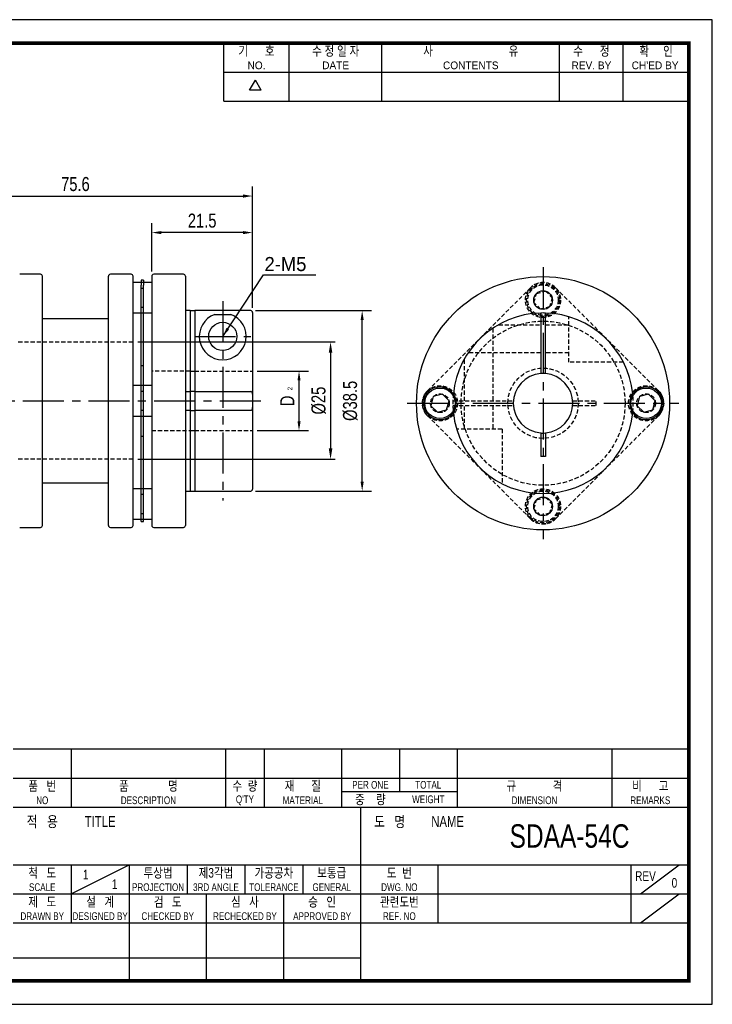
# Model space of a CAD drawing. Header units: millimetres. Extents: x 0 to 297, y 0 to 210.
# Tile 3 of 3: x 149 to 297, y 0 to 210. Entities that reach past the tile are written whole.
import ezdxf
from ezdxf.enums import TextEntityAlignment as Align

# ---------------------------------------------------------------- set-up
doc = ezdxf.new("R2010")
doc.units = ezdxf.units.MM
doc.header["$LTSCALE"] = 7
for name, pattern in [('CENTER', [2, 1.25, -0.25, 0.25, -0.25]), ('DASHED', [0.75, 0.5, -0.25]), ('HIDDEN2', [0.1875, 0.125, -0.0625])]:
    doc.linetypes.add(name, pattern=pattern)
doc.layers.get('0').update_dxf_attribs({"linetype": 'CONTINUOUS'})
doc.layers.get('Defpoints').update_dxf_attribs({"linetype": 'CONTINUOUS'})
for name, color, linetype in [('BM', 2, 'CONTINUOUS'), ('CT', 1, 'CENTER'), ('D', 7, 'CONTINUOUS'), ('DIM', 7, 'CONTINUOUS'), ('HD', 4, 'DASHED')]:
    doc.layers.add(name, color=color, linetype=linetype)
doc.styles.get("Standard").update_dxf_attribs({"font": 'Gulim.ttf', "width": 0.8, "height": 3})
doc.dimstyles.new('LIM', dxfattribs={"dimtxt": 2, "dimasz": 2, "dimexe": 2, "dimexo": 1, "dimgap": 1, "dimtad": 1, "dimdec": 3, "dimzin": 9, "dimdsep": 46, "dimtxsty": 'Standard', "dimcen": 3, "dimclrd": 1, "dimclre": 1, "dimadec": 0, "dimazin": 0, "dimtfac": 1, "dimtdec": 3, "dimtmove": 0, "dimatfit": 3, "dimfxl": 0, "dimtolj": 1, "dimtzin": 0, "dimarcsym": 0})
doc.dimstyles.get("Standard").update_dxf_attribs({"dimtxt": 0.18, "dimasz": 0.18, "dimexe": 0.18, "dimexo": 0.0625, "dimgap": 0.09, "dimtad": 0, "dimtih": 1, "dimtoh": 1, "dimdec": 4, "dimzin": 0, "dimdsep": 46, "dimtxsty": 'Standard', "dimcen": 0.09, "dimadec": 0, "dimazin": 0, "dimtfac": 1, "dimtdec": 4, "dimtofl": 0, "dimtmove": 0, "dimatfit": 3, "dimfxl": 0, "dimtolj": 1, "dimtzin": 0, "dimarcsym": 0})

# ---------------------------------------------------------------- blocks, each defined once
blk = doc.blocks.new('*D49')
at = {"layer": 'Defpoints', "color": 0}
for p in [(198.87, 172.39), (123.27, 147.5), (198.87, 147.55)]:
    blk.add_point(p, dxfattribs=at)
at = {"layer": 'DIM', "color": 1, "lineweight": -2}
for p, q in [((123.27, 148.5), (123.27, 174.39)), ((198.87, 148.55), (198.87, 174.39)), ((125.27, 172.39), (196.87, 172.39))]:
    blk.add_line(p, q, dxfattribs=at)
at = {"layer": 'DIM', "color": 1}
for points in [[(125.27, 172.72), (125.27, 172.05), (123.27, 172.39)], [(196.87, 172.72), (196.87, 172.05), (198.87, 172.39)]]:
    blk.add_solid(points, dxfattribs=at)
at = {"layer": 'DIM', "color": 0, "insert": (161.07, 174.93), "char_height": 3, "attachment_point": 5}
blk.add_mtext('\\A1;75.6', dxfattribs=at)
blk = doc.blocks.new('*D52')
at = {"layer": 'Defpoints', "color": 0}
for p in [(177.37, 164.59), (177.37, 155.3), (198.87, 147.55)]:
    blk.add_point(p, dxfattribs=at)
at = {"layer": 'DIM', "color": 1, "lineweight": -2}
for p, q in [((177.37, 156.3), (177.37, 166.59)), ((198.87, 148.55), (198.87, 166.59)), ((196.87, 164.59), (179.37, 164.59))]:
    blk.add_line(p, q, dxfattribs=at)
at = {"layer": 'DIM', "color": 1}
for points in [[(179.37, 164.92), (179.37, 164.26), (177.37, 164.59)], [(196.87, 164.92), (196.87, 164.26), (198.87, 164.59)]]:
    blk.add_solid(points, dxfattribs=at)
at = {"layer": 'DIM', "color": 0, "insert": (188.12, 167.13), "char_height": 3, "attachment_point": 5}
blk.add_mtext('\\A1;21.5', dxfattribs=at)
blk = doc.blocks.new('*D53')
at = {"layer": 'Defpoints', "color": 0}
for p in [(198.47, 147.95), (222.27, 147.95), (198.47, 109.45)]:
    blk.add_point(p, dxfattribs=at)
at = {"layer": 'DIM', "color": 1, "lineweight": -2}
for p, q in [((199.47, 147.95), (224.27, 147.95)), ((222.27, 111.45), (222.27, 145.95)), ((199.47, 109.45), (224.27, 109.45))]:
    blk.add_line(p, q, dxfattribs=at)
at = {"layer": 'DIM', "color": 1}
for points in [[(221.93, 145.95), (222.6, 145.95), (222.27, 147.95)], [(221.93, 111.45), (222.6, 111.45), (222.27, 109.45)]]:
    blk.add_solid(points, dxfattribs=at)
at = {"layer": 'DIM', "color": 0, "insert": (219.73, 128.7), "char_height": 3, "attachment_point": 5, "rotation": 90}
blk.add_mtext('\\A1;%%c38.5', dxfattribs=at)
blk = doc.blocks.new('*D54')
at = {"layer": 'Defpoints', "color": 0}
for p in [(198.87, 135.05), (208.79, 135.05), (198.87, 122.35)]:
    blk.add_point(p, dxfattribs=at)
at = {"layer": 'DIM', "color": 1, "lineweight": -2}
for p, q in [((199.87, 135.05), (210.79, 135.05)), ((208.79, 124.35), (208.79, 133.05)), ((199.87, 122.35), (210.79, 122.35))]:
    blk.add_line(p, q, dxfattribs=at)
at = {"layer": 'DIM', "color": 1}
for points in [[(208.46, 133.05), (209.13, 133.05), (208.79, 135.05)], [(208.46, 124.35), (209.13, 124.35), (208.79, 122.35)]]:
    blk.add_solid(points, dxfattribs=at)
at = {"layer": 'DIM', "color": 0, "insert": (206.29, 128.7), "char_height": 3, "attachment_point": 5, "rotation": 90}
blk.add_mtext('\\A1;D', dxfattribs=at)
blk = doc.blocks.new('*D56')
at = {"layer": 'D', "color": 1, "lineweight": -2}
for p, q in [((174.37, 141.26), (216.52, 141.26)), ((215.52, 138.96), (215.52, 118.56)), ((174.37, 116.26), (216.52, 116.26))]:
    blk.add_line(p, q, dxfattribs=at)
at = {"layer": 'D', "color": 1}
for points in [[(215.14, 138.96), (215.91, 138.96), (215.52, 141.26)], [(215.14, 118.56), (215.91, 118.56), (215.52, 116.26)]]:
    blk.add_solid(points, dxfattribs=at)
at = {"layer": 'Defpoints', "color": 0}
for p in [(173.37, 141.26), (173.37, 116.26), (215.52, 116.26)]:
    blk.add_point(p, dxfattribs=at)
at = {"layer": 'D', "insert": (212.99, 128.76), "char_height": 3, "attachment_point": 5, "rotation": 90}
blk.add_mtext('\\A1;%%C25', dxfattribs=at)

msp = doc.modelspace()

# ---------------------------------------------------------------- linework, layer by layer
for p, q in [((192.71392, 192.64074), (192.71392, 205)), ((206.72109, 192.64074), (206.72109, 205)), ((226.49591, 192.64074), (226.49591, 205)), ((264.39765, 192.64074), (264.39765, 205)), ((277.99284, 192.64074), (277.99284, 205)), ((192.71392, 198.82037), (291.58802, 198.82037)), ((198.25647, 194.97648), (199.49239, 197.11716)), ((200.72832, 194.97648), (199.49239, 197.11716)), ((200.72832, 194.97648), (198.25647, 194.97648)), ((192.71392, 192.64074), (291.58802, 192.64074)), ((292, 54.43705), (147.8086, 54.43705)), ((160.16787, 54.43705), (160.16787, 42.07779)), ((193.1259, 54.43705), (193.1259, 42.07779)), ((201.36541, 54.43705), (201.36541, 42.07779)), ((217.84443, 54.43705), (217.84443, 42.07779)), ((230.20369, 54.43705), (230.20369, 45.37359)), ((242.56295, 54.43705), (242.56295, 42.07779)), ((275.52098, 54.43705), (275.52098, 42.07779)), ((147.8086, 48.25742), (292, 48.25742)), ((217.84443, 45.37359), (242.56295, 45.37359)), ((147.8086, 42.07779), (292, 42.07779)), ((221.96418, 5), (221.96418, 42.07779)), ((147.8086, 29.71852), (292, 29.71852)), ((160.16787, 23.53889), (172.52713, 29.71852)), ((160.16787, 29.71852), (160.16787, 17.35926)), ((172.52713, 29.71852), (172.52713, 5)), ((184.88639, 29.71852), (184.88639, 23.53889)), ((197.24565, 29.71852), (197.24565, 23.53889)), ((209.60492, 29.71852), (209.60492, 23.53889)), ((238.4432, 29.71852), (238.4432, 17.35926)), ((279.64074, 29.71852), (279.64074, 17.35926)), ((281.70061, 23.53889), (289.94012, 29.71852)), ((147.8086, 23.53889), (221.96418, 23.53889)), ((189.00615, 23.53889), (189.00615, 5)), ((205.48516, 23.53889), (205.48516, 5)), ((221.96418, 23.53889), (292, 23.53889)), ((281.70061, 17.35926), (289.94012, 23.53889)), ((147.8086, 17.35926), (292, 17.35926)), ((147.8086, 9.87984), (221.96418, 9.87984))]:
    msp.add_line(p, q)
msp.add_lwpolyline([(297, 210), (0, 210), (0, 0), (297, 0)], close=True)
msp.add_lwpolyline([(292, 205, 0.8, 0.8, 0), (5, 205, 0.8, 0.8, 0), (5, 5, 0.8, 0.8, 0), (292, 5, 0.8, 0.8, 0)], format="xyseb", close=True)
at = {"layer": 'BM', "linetype": 'Continuous'}
for p, q in [((153.62237, 155.70386), (149.17237, 155.70386)), ((172.97237, 155.70386), (168.52237, 155.70386)), ((184.13903, 155.70386), (177.77237, 155.70386)), ((154.02237, 102.10386), (154.02237, 155.30386)), ((168.12237, 102.10386), (168.12237, 155.30386)), ((173.37237, 102.10386), (173.37237, 155.30386)), ((175.12237, 153.95386), (173.37237, 153.95386)), ((175.62237, 154.45386), (175.12237, 154.45386)), ((175.12237, 154.45386), (175.12237, 153.35551)), ((175.12237, 131.35551), (175.12237, 153.35551)), ((175.62237, 154.45386), (175.62237, 153.35551)), ((177.37237, 153.95386), (175.62237, 153.95386)), ((175.62237, 131.35551), (175.62237, 153.35551)), ((177.37237, 155.30386), (177.37237, 102.10386)), ((184.53903, 155.30386), (184.53903, 102.10386)), ((173.37237, 147.45386), (175.12237, 147.45386)), ((175.62237, 147.45386), (177.37237, 147.45386)), ((185.53903, 147.95386), (184.53903, 147.95386)), ((185.53903, 147.95386), (185.53903, 130.72629)), ((185.53903, 147.95386), (186.53903, 147.95386)), ((198.47237, 147.95386), (186.53903, 147.95386)), ((186.53903, 147.95386), (186.53903, 130.72629)), ((190.79479, 147.15142), (194.21994, 147.15142)), ((198.87237, 147.55372), (198.87237, 130.11505)), ((260.37065, 147.03724), (260.37065, 147.43738)), ((260.37065, 147.03724), (260.37065, 134.52416)), ((261.37065, 147.43738), (261.37065, 147.03724)), ((261.37065, 134.52416), (261.37065, 147.03724)), ((168.12237, 146.20386), (154.02237, 146.20386)), ((168.12237, 146.20386), (165.29263, 146.20386)), ((185.53903, 135.05386), (186.53903, 135.05386)), ((175.12237, 131.95386), (173.37237, 131.95386)), ((175.12237, 126.05221), (175.12237, 131.35551)), ((177.37237, 131.95386), (175.62237, 131.95386)), ((175.62237, 126.05221), (175.62237, 131.35551)), ((184.53903, 130.72629), (185.53903, 130.72629)), ((185.53903, 130.72629), (185.53903, 126.68143)), ((186.53903, 130.72629), (198.47237, 130.72629)), ((186.53903, 130.72629), (186.53903, 126.68143)), ((198.87237, 130.11505), (198.87237, 127.29268)), ((237.45643, 129.60809), (236.93879, 127.67624)), ((239.38828, 130.12573), (237.45643, 129.60809)), ((240.8025, 128.71151), (239.38828, 130.12573)), ((240.28486, 126.77966), (240.8025, 128.71151)), ((281.45643, 129.60809), (280.93879, 127.67624)), ((283.38828, 130.12573), (281.45643, 129.60809)), ((284.8025, 128.71151), (283.38828, 130.12573)), ((284.28486, 126.77966), (284.8025, 128.71151)), ((175.12237, 104.05221), (175.12237, 126.05221)), ((175.62237, 104.05221), (175.62237, 126.05221)), ((185.53903, 126.68143), (184.53903, 126.68143)), ((185.53903, 126.68143), (185.53903, 109.45386)), ((198.47237, 126.68143), (186.53903, 126.68143)), ((186.53903, 126.68143), (186.53903, 109.45386)), ((198.87237, 127.29268), (198.87237, 109.85386)), ((236.93879, 127.67624), (238.35301, 126.26202)), ((238.35301, 126.26202), (240.28486, 126.77966)), ((280.93879, 127.67624), (282.35301, 126.26202)), ((282.35301, 126.26202), (284.28486, 126.77966)), ((173.37237, 125.45386), (175.12237, 125.45386)), ((175.62237, 125.45386), (177.37237, 125.45386)), ((185.53903, 122.35386), (186.53903, 122.35386)), ((260.37065, 121.86359), (260.37065, 116.84782)), ((261.37065, 121.86359), (261.37065, 116.84782)), ((261.37065, 116.84782), (260.37065, 116.84782)), ((154.02237, 111.20386), (168.12237, 111.20386)), ((165.29263, 111.20386), (168.12237, 111.20386)), ((175.12237, 109.95386), (173.37237, 109.95386)), ((177.37237, 109.95386), (175.62237, 109.95386)), ((184.53903, 109.45386), (185.53903, 109.45386)), ((185.53903, 109.45386), (186.53903, 109.45386)), ((186.53903, 109.45386), (198.47237, 109.45386)), ((173.37237, 103.45386), (175.12237, 103.45386)), ((175.12237, 102.95386), (175.12237, 104.05221)), ((175.12237, 102.95386), (175.62237, 102.95386)), ((175.62237, 102.95386), (175.62237, 104.05221)), ((175.62237, 103.45386), (177.37237, 103.45386)), ((149.17237, 101.70386), (153.62237, 101.70386)), ((168.52237, 101.70386), (172.97237, 101.70386)), ((177.77237, 101.70386), (184.13903, 101.70386))]:
    msp.add_line(p, q, dxfattribs=at)
at = {"layer": 'BM', "linetype": 'HIDDEN2'}
for p, q in [((186.53903, 130.72629), (185.53903, 130.72629)), ((185.53903, 126.68143), (186.53903, 126.68143))]:
    msp.add_line(p, q, dxfattribs=at)
at = {"layer": 'BM', "linetype": 'Continuous'}
for centre, radius in [((260.87065, 128.19388), 27), ((260.87065, 128.19388), 27), ((260.87065, 150.19388), 2), ((260.87065, 150.19388), 2), ((192.50737, 142.45386), 3), ((238.87065, 128.19388), 3.25), ((282.87065, 128.19388), 3.25), ((260.87065, 106.19388), 2), ((260.87065, 106.19388), 2)]:
    msp.add_circle(centre, radius, dxfattribs=at)
for centre, radius, start, end in [((153.62237, 155.30386), 0.4, 0, 90), ((168.52237, 155.30386), 0.4, 90, 180), ((172.97237, 155.30386), 0.4, 0, 90), ((177.77237, 155.30386), 0.4, 90, 180), ((184.13903, 155.30386), 0.4, 0, 90), ((192.50737, 142.45386), 5, 110.0302087, 69.9697913), ((198.4723, 147.55379), 0.40007, 359.9899897, 89.9902661), ((260.87065, 128.19388), 19.25, 91.4883695, 173.9693092), ((260.87065, 128.19388), 19.25, 88.5116305, 91.4883695), ((260.87065, 128.19388), 19.25, 6.0306908, 88.5116305), ((260.87065, 128.19388), 6.35, 94.5161536, 265.4838464), ((260.87065, 128.19388), 6.35, 85.4838464, 94.5161536), ((260.87065, 128.19388), 6.35, 274.5161536, 85.4838464), ((238.87065, 128.19388), 3.5, 35.298512, 324.701488), ((238.87065, 128.19388), 3.5, 23.7781299, 35.298512), ((282.87065, 128.19388), 3.5, 144.701488, 156.2218701), ((282.87065, 128.19388), 3.5, 215.298512, 144.701488), ((238.87065, 128.19388), 3.5, 336.2218701, 23.7781299), ((282.87065, 128.19388), 3.5, 156.2218701, 203.7781299), ((238.87065, 128.19388), 3.5, 324.701488, 336.2218701), ((260.87065, 128.19388), 19.25, 186.0306908, 353.9693092), ((282.87065, 128.19388), 3.5, 203.7781299, 215.298512), ((260.87065, 128.19388), 6.35, 265.4838464, 274.5161536), ((198.47237, 109.85386), 0.4, 270, 0), ((153.62237, 102.10386), 0.4, 270, 0), ((168.52237, 102.10386), 0.4, 180, 270), ((172.97237, 102.10386), 0.4, 270, 0), ((177.77237, 102.10386), 0.4, 180, 270), ((184.13903, 102.10386), 0.4, 270, 0)]:
    msp.add_arc(centre, radius, start, end, dxfattribs=at)
at = {"layer": 'BM', "linetype": 'HIDDEN2'}
for centre, radius, start, end in [((282.87065, 128.19388), 3.5, 144.701488, 156.2218701), ((260.87065, 128.19388), 19.25, 353.9693092, 6.0306908), ((282.87065, 128.19388), 3.5, 203.7781299, 207.9824531), ((260.87065, 106.19388), 3.75, 225, 315)]:
    msp.add_arc(centre, radius, start, end, dxfattribs=at)
at = {"layer": 'BM', "linetype": 'Continuous'}
for points, knots in [([(198.87237, 130.11505), (198.87237, 130.25108), (198.85664, 130.38231), (198.76975, 130.56004), (198.72976, 130.61476), (198.61995, 130.69842), (198.548, 130.72629), (198.47237, 130.72629)], [0, 0, 0, 0, 0.5, 0.5, 0.75, 0.75, 1, 1, 1, 1]), ([(198.47237, 126.68143), (198.54796, 126.68143), (198.61952, 126.70905), (198.7297, 126.79284), (198.7696, 126.84761), (198.82708, 126.96471), (198.8454, 127.02863), (198.86792, 127.1583), (198.87237, 127.22476), (198.87237, 127.29268)], [0, 0, 0, 0, 0.25, 0.25, 0.5, 0.5, 0.75, 0.75, 1, 1, 1, 1])]:
    msp.add_open_spline(points, degree=3, knots=knots, dxfattribs=at)
at = {"layer": 'CT'}
for p, q in [((260.87065, 157.19388), (260.87065, 99.19388)), ((192.5057, 149.94737), (192.5057, 107.45386)), ((121.87237, 128.70386), (200.87237, 128.70386)), ((231.87065, 128.19388), (289.87065, 128.19388))]:
    msp.add_line(p, q, dxfattribs=at)
at = {"layer": 'D', "color": 1, "linetype": 'CENTER'}
msp.add_line((186.5077, 142.45386), (198.5077, 142.45386), dxfattribs=at)
at = {"layer": 'HD', "linetype": 'HIDDEN2'}
for p, q in [((175.62237, 153.95386), (175.12237, 153.95386)), ((175.62237, 152.70386), (175.12237, 152.70386)), ((258.219, 152.84553), (236.219, 130.84553)), ((258.93879, 149.67624), (259.45643, 151.60809)), ((259.45643, 151.60809), (261.38828, 152.12573)), ((261.38828, 152.12573), (262.8025, 150.71151)), ((285.5223, 130.84553), (263.5223, 152.84553)), ((260.35301, 148.26202), (258.93879, 149.67624)), ((262.8025, 150.71151), (262.28486, 148.77966)), ((175.12237, 148.70386), (175.62237, 148.70386)), ((175.12237, 147.45386), (175.62237, 147.45386)), ((262.28486, 148.77966), (260.35301, 148.26202)), ((251.38381, 144.94388), (260.37065, 144.94388)), ((261.37065, 144.94388), (266.37065, 144.94388)), ((266.37065, 136.94388), (266.37065, 146.64144)), ((250.12065, 144.15893), (250.12065, 128.69388)), ((173.37237, 141.25511), (148.77237, 141.25511)), ((260.37065, 138.94388), (244.90559, 138.94388)), ((266.37065, 138.94388), (261.37065, 138.94388)), ((244.12065, 128.69388), (244.12065, 137.68071)), ((278.00964, 136.94388), (266.37065, 136.94388)), ((175.62237, 136.20386), (175.12237, 136.20386)), ((185.53903, 135.05386), (177.37237, 135.05386)), ((186.53903, 135.05386), (198.87237, 135.05386)), ((175.62237, 131.95386), (175.12237, 131.95386)), ((175.62237, 130.70386), (175.12237, 130.70386)), ((241.62714, 128.69388), (254.54036, 128.69388)), ((267.20093, 128.69388), (272.2167, 128.69388)), ((272.2167, 127.69388), (272.2167, 128.69388)), ((175.12237, 126.70386), (175.62237, 126.70386)), ((241.62714, 127.69388), (254.54036, 127.69388)), ((244.12065, 122.69388), (244.12065, 127.69388)), ((250.12065, 127.69388), (250.12065, 122.69388)), ((267.20093, 127.69388), (272.2167, 127.69388)), ((175.12237, 125.45386), (175.62237, 125.45386)), ((236.219, 125.54223), (258.219, 103.54223)), ((263.5223, 103.54223), (285.5223, 125.54223)), ((177.37237, 122.35386), (185.53903, 122.35386)), ((186.53903, 122.35386), (198.87237, 122.35386)), ((252.12065, 122.69388), (242.42308, 122.69388)), ((252.12065, 122.69388), (252.12065, 111.05488)), ((175.12237, 121.20386), (175.62237, 121.20386)), ((173.37237, 116.25514), (148.77237, 116.25514)), ((175.62237, 109.95386), (175.12237, 109.95386)), ((175.62237, 108.70386), (175.12237, 108.70386)), ((258.93879, 105.67624), (259.45643, 107.60809)), ((259.45643, 107.60809), (261.38828, 108.12573)), ((261.38828, 108.12573), (262.8025, 106.71151)), ((260.35301, 104.26202), (258.93879, 105.67624)), ((262.8025, 106.71151), (262.28486, 104.77966)), ((175.12237, 104.70386), (175.62237, 104.70386)), ((175.12237, 103.45386), (175.62237, 103.45386)), ((262.28486, 104.77966), (260.35301, 104.26202))]:
    msp.add_line(p, q, dxfattribs=at)
for centre, radius in [((260.87065, 150.19388), 3.75), ((260.87065, 150.19388), 3.5), ((260.87065, 150.19388), 3.25), ((260.87065, 128.19388), 17.5), ((260.87065, 128.19388), 7.5), ((238.87065, 128.19388), 3.75), ((282.87065, 128.19388), 3.75), ((238.87065, 128.19388), 2), ((282.87065, 128.19388), 2), ((260.87065, 106.19388), 3.75), ((260.87065, 106.19388), 3.5), ((260.87065, 106.19388), 3.25)]:
    msp.add_circle(centre, radius, dxfattribs=at)
for centre, radius, start, end in [((260.87065, 150.19388), 3.75, 45, 135), ((238.87065, 128.19388), 3.75, 135, 225), ((260.87065, 128.19388), 19.25, 173.9693092, 186.0306908), ((282.87065, 128.19388), 3.75, 315, 45)]:
    msp.add_arc(centre, radius, start, end, dxfattribs=at)

# ---------------------------------------------------------------- texts
at = {"layer": 'D', "width": 0.8}
for s, height, p in [('기      호', 2.059877, (199.71751, 203.3521)), ('수 정 일 자', 2.059877, (216.6085, 203.3521)), ('사                           유', 2.0598771, (245.44678, 203.3521)), ('수      정', 2.059877, (271.19524, 203.3521)), ('확     인', 2.059877, (284.99642, 203.3521)), ('품   번', 2.059877, (153.98824, 46.60952)), ('품              명', 2.0598771, (176.64688, 46.60952)), ('수  량', 2.059877, (197.24565, 46.60952)), ('재      질', 2.059877, (209.60492, 46.60952)), ('PER ONE', 1.647902, (224.02406, 46.8155)), ('TOTAL', 1.647902, (236.38332, 46.8155)), ('규             격', 2.0598771, (259.04197, 46.60952)), ('비      고', 2.059877, (283.76049, 46.60952)), ('NO', 1.647902, (153.98824, 43.5197)), ('DESCRIPTION', 1.6479017, (176.64688, 43.5197)), ("Q'TY", 1.647902, (197.24565, 43.5197)), ('MATERIAL', 1.647902, (209.60492, 43.5197)), ('중    량', 2.059877, (224.02406, 43.72569)), ('WEIGHT', 1.647902, (236.38332, 43.72569)), ('DIMENSION', 1.647902, (259.04197, 43.5197)), ('REMARKS', 1.647902, (283.76049, 43.5197)), ('적   용', 2.307062, (153.98824, 38.98797)), ('TITLE', 2.307062, (166.3475, 38.98797)), ('도   명', 2.307062, (228.14381, 38.98797)), ('NAME', 2.307062, (240.50307, 38.98797)), ('SDAA-54C', 5, (266.52795, 35.89816)), ('척   도', 2.059877, (153.98824, 28.07062)), ('투상법', 2.059877, (178.70676, 28.07062)), ('제3각법', 2.059877, (191.06602, 28.07062)), ('가공공차', 2.059877, (203.42529, 28.07062)), ('보통급', 2.059877, (215.78455, 28.07062)), ('도  번', 2.059877, (230.20369, 28.07062)), ('1', 2.05988, (163.25768, 27.65865)), ('REV', 2.059877, (282.73055, 27.34967)), ('SCALE', 1.647902, (153.98824, 24.98081)), ('1', 2.05988, (169.43731, 25.59877)), ('PROJECTION', 1.647902, (178.70676, 24.98081)), ('3RD ANGLE', 1.647902, (191.06602, 24.98081)), ('TOLERANCE', 1.647902, (203.42529, 24.98081)), ('GENERAL', 1.647902, (215.78455, 24.98081)), ('DWG. NO', 1.647902, (230.20369, 24.98081)), ('0', 2.05988, (288.91018, 25.90775)), ('제   도', 2.059877, (153.98824, 21.89099)), ('설   계', 2.059877, (166.3475, 21.89099)), ('검   도', 2.059877, (180.76664, 21.89099)), ('심   사', 2.059877, (197.24565, 21.89099)), ('승   인', 2.059877, (213.72467, 21.89099)), ('관련도번', 2.059877, (230.20369, 21.89099)), ('REF. NO', 1.647902, (230.20369, 18.80118))]:
    msp.add_text(s, height=height, dxfattribs=at).set_placement(p, align=Align.MIDDLE)
at = {"layer": 'D'}
for s, p in [('NO.', (199.71751, 200.26228)), ('DATE', (216.6085, 200.26228)), ('CONTENTS', (245.44678, 200.26228)), ('REV. BY', (271.19524, 200.26228)), ("CH'ED BY", (284.79043, 200.26228))]:
    msp.add_text(s, height=1.647902, dxfattribs=at).set_placement(p, align=Align.MIDDLE)
at = {"layer": 'D', "width": 0.8}
for s, height, p in [('DRAWN BY', 1.647902, (153.98824, 17.97719)), ('DESIGNED BY', 1.6479017, (166.3475, 17.97719)), ('CHECKED BY', 1.647902, (180.76664, 17.97719)), ('RECHECKED BY', 1.6479017, (197.24565, 17.97719)), ('APPROVED BY', 1.6479017, (213.72467, 17.97719))]:
    msp.add_text(s, height=height, dxfattribs=at).set_placement(p, align=Align.CENTER)
at = {"layer": 'DIM'}
msp.add_text('2-M5', height=3, dxfattribs=at).set_placement((201.42475, 156.385))
at = {"layer": 'DIM', "insert": (206.36056, 130.94566), "char_height": 1, "width": 4.2, "attachment_point": 1, "rotation": 90}
msp.add_mtext('2', dxfattribs=at)

# ---------------------------------------------------------------- dimensions: what is measured, and where the dimension line sits
at = {"layer": 'D'}
dim = msp.add_linear_dim(base=(215.52337, 116.25514), p1=(173.37237, 141.25511), p2=(173.37237, 116.25514), angle=90, text='%%C25', dimstyle='Standard', override={"dimtxt": 2, "dimasz": 2.3, "dimexe": 1, "dimexo": 1, "dimgap": 1, "dimtad": 1, "dimtih": 0, "dimtoh": 0, "dimzin": 8, "dimcen": 1, "dimclrd": 1, "dimclre": 1, "dimclrt": 256, "dimadec": 4, "dimazin": 2, "dimtfac": 0.5, "dimtix": 1, "dimtofl": 1, "dimtmove": 2, "dimtzin": 8}, dxfattribs=at)
dim.commit()
dim.dimension.update_dxf_attribs({"geometry": '*D56', "text_midpoint": (212.98542, 128.75513)})
at = {"layer": 'DIM'}
for base, p1, p2, picture, middle in [((198.87237, 172.38679), (123.27237, 147.50096), (198.87237, 147.55372), '*D49', (161.07237, 174.92674)), ((177.37237, 164.591), (198.87237, 147.55372), (177.37237, 155.30386), '*D52', (188.12237, 167.13295))]:
    dim = msp.add_linear_dim(base=base, p1=p1, p2=p2, dimstyle='LIM', dxfattribs=at)
    dim.commit()
    dim.dimension.update_dxf_attribs({"geometry": picture, "text_midpoint": middle})
for base, p1, p2, text, picture, middle in [((222.26543, 147.95386), (198.47237, 109.45386), (198.47237, 147.95386), '%%c<>', '*D53', (219.72748, 128.70386)), ((208.79214, 135.05386), (198.87237, 122.35386), (198.87237, 135.05386), 'D', '*D54', (206.29014, 128.70386))]:
    dim = msp.add_linear_dim(base=base, p1=p1, p2=p2, angle=90, text=text, dimstyle='LIM', dxfattribs=at)
    dim.commit()
    dim.dimension.update_dxf_attribs({"geometry": picture, "text_midpoint": middle})

# ---------------------------------------------------------------- leaders
msp.add_leader([(192.50737, 142.45386), (201.18145, 155.57236), (212.34403, 155.57236)], dimstyle='LIM', override={"dimgap": 1, "dimtad": 0}, dxfattribs=at)

doc.saveas('drawing.dxf')
